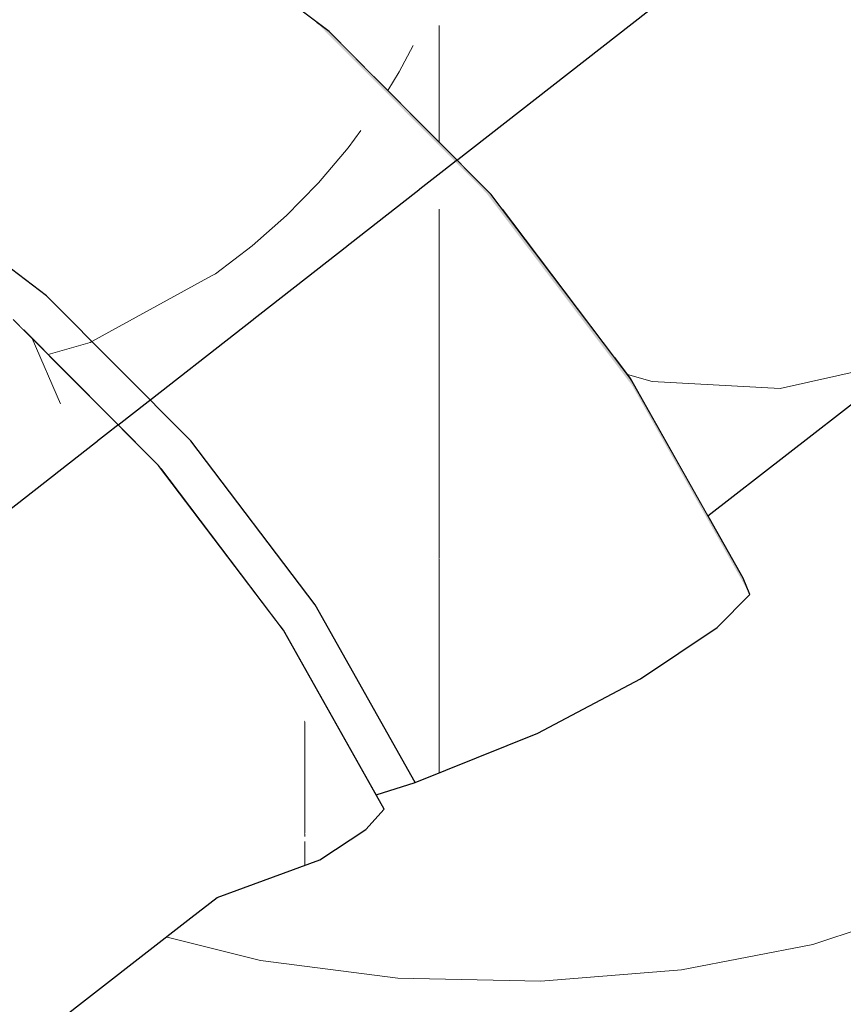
# Model space of a CAD drawing. Header units: millimetres. Extents: x -36478 to 31050, y -14815 to 11827.
# Tile 141 of 256: x -17168 to -17086, y 8616 to 8714. Entities that reach past the tile are written whole.
import ezdxf

# ---------------------------------------------------------------- set-up
doc = ezdxf.new("R2010")
doc.units = ezdxf.units.MM
doc.header["$MEASUREMENT"] = 0
doc.linetypes.add('Wipeout_Contour', pattern=[1000, 0, -1000])
for name, color, linetype in [('Nové_Konstrukce - krov', 7, 'Continuous'), ('Nové_Konstrukce - střechy a skořepiny', 7, 'Continuous'), ('Nové_Výplně - Povrchové', 7, 'Continuous')]:
    doc.layers.add(name, color=color, linetype=linetype)

# ---------------------------------------------------------------- blocks, each defined once
blk = doc.blocks.new('*X13')
at = {"layer": 'Nové_Výplně - Povrchové', "color": 21, "linetype": 'Continuous', "lineweight": 20, "true_color": 0xffaaaa}
for p, q in [((-17089.179, 8685.467), (-17077.702, 8689.261)), ((-17102.238, 8682.94), (-17089.179, 8685.467)), ((-17145.155, 8684.157), (-17144.052, 8683.882)), ((-17144.052, 8683.882), (-17130.393, 8682.127)), ((-17130.393, 8682.127), (-17116.214, 8681.807)), ((-17116.214, 8681.807), (-17102.238, 8682.94)), ((-17169.655, 8629.56), (-17166.714, 8627.981)), ((-17166.714, 8627.981), (-17163.529, 8626.503)), ((-17163.529, 8626.503), (-17160.117, 8625.133)), ((-17089.179, 8622.363), (-17077.702, 8626.156)), ((-17160.117, 8625.133), (-17156.496, 8623.88)), ((-17156.496, 8623.88), (-17144.052, 8620.777)), ((-17102.238, 8619.835), (-17089.179, 8622.363)), ((-17144.052, 8620.777), (-17130.393, 8619.022)), ((-17116.214, 8618.702), (-17102.238, 8619.835)), ((-17130.393, 8619.022), (-17116.214, 8618.702))]:
    blk.add_line(p, q, dxfattribs=at)
blk = doc.blocks.new('výplň_6_1', base_point=(0, 0))
at = {"layer": 'Nové_Výplně - Povrchové', "color": 21, "linetype": 'Continuous', "lineweight": 20, "true_color": 0xffaaaa}
blk.add_blockref('*X13', (0, 0), dxfattribs=at)
blk = doc.blocks.new('*X3597')
at = {"layer": 'Nové_Výplně - Povrchové', "color": 21, "linetype": 'Continuous', "lineweight": 20, "true_color": 0xffaaaa}
for p, q in [((-17078.28, 8727.926), (-17078.28, 8704.521)), ((-17091.981, 8717.269), (-17078.28, 8717.269)), ((-17073.483, 8708.252), (-17078.28, 8717.269))]:
    blk.add_line(p, q, dxfattribs=at)
blk = doc.blocks.new('výplň_1798_1', base_point=(0, 0))
at = {"color": 254, "linetype": 'Wipeout_Contour', "lineweight": 0, "ltscale": 76637.492133}
blk.add_wipeout([(-16992.792, 8794.417), (-17120.043, 8695.443), (-17108.89, 8680.714), (-16981.638, 8779.687)], dxfattribs=at).dxf.layer = 'Nové_Výplně - Povrchové'
at = {"layer": 'Nové_Výplně - Povrchové', "color": 21, "linetype": 'Continuous', "lineweight": 20, "true_color": 0xffaaaa}
blk.add_blockref('*X3597', (0, 0), dxfattribs=at)
blk = doc.blocks.new('*X3599')
at = {"layer": 'Nové_Výplně - Povrchové', "color": 21, "linetype": 'Continuous', "lineweight": 20, "true_color": 0xffaaaa}
for p, q in [((-17030.89, 8741.38), (-17023.348, 8724.265)), ((-17062.582, 8704.736), (-17062.28, 8716.966)), ((-17062.175, 8717.047), (-17054.633, 8699.932)), ((-17041.269, 8717.269), (-17061.89, 8717.269)), ((-17032.343, 8717.269), (-17041.269, 8717.269)), ((-17066.001, 8694.019), (-17062.582, 8704.736)), ((-17071.455, 8686.849), (-17066.001, 8694.019)), ((-17081.323, 8680.097), (-17075.44, 8683.749)), ((-17092.445, 8677.601), (-17081.323, 8680.097)), ((-17107.587, 8678.994), (-17105.155, 8678.305)), ((-17105.155, 8678.305), (-17092.445, 8677.601))]:
    blk.add_line(p, q, dxfattribs=at)
blk = doc.blocks.new('výplň_1799_1', base_point=(0, 0))
at = {"color": 254, "linetype": 'Wipeout_Contour', "lineweight": 0, "ltscale": 95755.592893}
blk.add_wipeout([(-17108.89, 8680.714), (-17107.285, 8678.595), (-17099.605, 8664.954), (-16972.64, 8763.705), (-16981.638, 8779.687)], dxfattribs=at).dxf.layer = 'Nové_Výplně - Povrchové'
at = {"layer": 'Nové_Výplně - Povrchové', "color": 21, "linetype": 'Continuous', "lineweight": 20, "true_color": 0xffaaaa}
blk.add_blockref('*X3599', (0, 0), dxfattribs=at)
blk = doc.blocks.new('výplň_1802_1', base_point=(0, 0))
at = {"color": 254, "linetype": 'Wipeout_Contour', "lineweight": 0, "ltscale": 96000.173416}
blk.add_wipeout([(-17146.511, 8720.102), (-17137.233, 8713.055), (-17132.821, 8708.623), (-17005.762, 8807.446), (-17020.155, 8818.378)], dxfattribs=at).dxf.layer = 'Nové_Výplně - Povrchové'
blk = doc.blocks.new('*X3607')
at = {"layer": 'Nové_Výplně - Povrchové', "color": 21, "linetype": 'Continuous', "lineweight": 20, "true_color": 0xffaaaa}
for p, q in [((-17078.28, 8751.043), (-17078.28, 8727.926)), ((-17121.703, 8717.269), (-17102.298, 8717.269)), ((-17102.298, 8717.269), (-17091.981, 8717.269)), ((-17126.315, 8713.682), (-17126.315, 8702.088)), ((-17128.881, 8711.686), (-17130.261, 8709.066)), ((-17130.261, 8709.066), (-17131.416, 8707.211))]:
    blk.add_line(p, q, dxfattribs=at)
blk = doc.blocks.new('výplň_1803_1', base_point=(0, 0))
at = {"color": 254, "linetype": 'Wipeout_Contour', "lineweight": 0, "ltscale": 95908.411931}
blk.add_wipeout([(-17132.821, 8708.623), (-17121.131, 8696.88), (-17120.043, 8695.443), (-16992.792, 8794.417), (-17005.762, 8807.446)], dxfattribs=at).dxf.layer = 'Nové_Výplně - Povrchové'
at = {"layer": 'Nové_Výplně - Povrchové', "color": 21, "linetype": 'Continuous', "lineweight": 20, "true_color": 0xffaaaa}
blk.add_blockref('*X3607', (0, 0), dxfattribs=at)
blk = doc.blocks.new('výplň_1834_1', base_point=(0, 0))
at = {"color": 254, "linetype": 'Wipeout_Contour', "lineweight": 0, "ltscale": 95975.533325}
blk.add_wipeout([(-17138.629, 8656.114), (-17142.144, 8654.071), (-17141.768, 8653.575), (-17132.562, 8637.223), (-17128.683, 8638.448)], dxfattribs=at).dxf.layer = 'Nové_Výplně - Povrchové'
blk = doc.blocks.new('*X3671')
at = {"layer": 'Nové_Výplně - Povrchové', "linetype": 'Continuous', "lineweight": 20, "true_color": 0xffaaaa}
blk.add_hatch(color=21, dxfattribs=at).paths.add_polyline_path([(-17095.451, 8657.139), (-17096.116, 8658.755), (-17107.285, 8678.595), (-17107.141, 8677.902)])
blk = doc.blocks.new('výplň_1835_1', base_point=(0, 0))
at = {"color": 254, "linetype": 'Wipeout_Contour', "lineweight": 0, "ltscale": 76691.279004}
blk.add_wipeout([(-17095.451, 8657.139), (-17096.116, 8658.755), (-17107.285, 8678.595), (-17107.141, 8677.902)], dxfattribs=at).dxf.layer = 'Nové_Výplně - Povrchové'
at = {"layer": 'Nové_Výplně - Povrchové', "color": 21, "linetype": 'Continuous', "lineweight": 20, "true_color": 0xffaaaa}
blk.add_blockref('*X3671', (0, 0), dxfattribs=at)
blk = doc.blocks.new('výplň_1836_1', base_point=(0, 0))
at = {"color": 254, "linetype": 'Wipeout_Contour', "lineweight": 0, "ltscale": 76704.401376}
blk.add_wipeout([(-17106.293, 8648.753), (-17098.696, 8653.857), (-17110.57, 8674.949), (-17117.972, 8669.496)], dxfattribs=at).dxf.layer = 'Nové_Výplně - Povrchové'
blk = doc.blocks.new('výplň_1837_1', base_point=(0, 0))
at = {"color": 254, "linetype": 'Wipeout_Contour', "lineweight": 0, "ltscale": 76692.685541}
blk.add_wipeout([(-17098.696, 8653.857), (-17095.451, 8657.139), (-17107.141, 8677.902), (-17110.57, 8674.949)], dxfattribs=at).dxf.layer = 'Nové_Výplně - Povrchové'
blk = doc.blocks.new('*X3677')
at = {"layer": 'Nové_Výplně - Povrchové', "color": 21, "linetype": 'Continuous', "lineweight": 20, "true_color": 0xffaaaa}
blk.add_line((-17126.315, 8660.783), (-17126.315, 8639.401), dxfattribs=at)
blk = doc.blocks.new('výplň_1838_1', base_point=(0, 0))
at = {"color": 254, "linetype": 'Wipeout_Contour', "lineweight": 0, "ltscale": 76752.979375}
blk.add_wipeout([(-17138.629, 8656.114), (-17128.683, 8638.448), (-17116.501, 8643.35), (-17127.561, 8662.995)], dxfattribs=at).dxf.layer = 'Nové_Výplně - Povrchové'
at = {"layer": 'Nové_Výplně - Povrchové', "color": 21, "linetype": 'Continuous', "lineweight": 20, "true_color": 0xffaaaa}
blk.add_blockref('*X3677', (0, 0), dxfattribs=at)
blk = doc.blocks.new('*X3679')
at = {"layer": 'Nové_Výplně - Povrchové', "color": 21, "linetype": 'Continuous', "lineweight": 20, "true_color": 0xffaaaa}
blk.add_line((-17126.315, 8663.84), (-17126.315, 8660.783), dxfattribs=at)
blk = doc.blocks.new('výplň_1839_1', base_point=(0, 0))
at = {"color": 254, "linetype": 'Wipeout_Contour', "lineweight": 0, "ltscale": 76725.279328}
blk.add_wipeout([(-17116.501, 8643.35), (-17106.293, 8648.753), (-17117.972, 8669.496), (-17127.561, 8662.995)], dxfattribs=at).dxf.layer = 'Nové_Výplně - Povrchové'
at = {"layer": 'Nové_Výplně - Povrchové', "color": 21, "linetype": 'Continuous', "lineweight": 20, "true_color": 0xffaaaa}
blk.add_blockref('*X3679', (0, 0), dxfattribs=at)
blk = doc.blocks.new('*X3681')
at = {"layer": 'Nové_Výplně - Povrchové', "color": 21, "linetype": 'Continuous', "lineweight": 20, "true_color": 0xffaaaa}
blk.add_line((-17126.315, 8693.56), (-17126.315, 8680.515), dxfattribs=at)
blk = doc.blocks.new('výplň_1840_1', base_point=(0, 0))
at = {"color": 254, "linetype": 'Wipeout_Contour', "lineweight": 0, "ltscale": 76787.786863}
blk.add_wipeout([(-17132.448, 8688.613), (-17117.972, 8669.496), (-17110.57, 8674.949), (-17125.289, 8694.387)], dxfattribs=at).dxf.layer = 'Nové_Výplně - Povrchové'
at = {"layer": 'Nové_Výplně - Povrchové', "color": 21, "linetype": 'Continuous', "lineweight": 20, "true_color": 0xffaaaa}
blk.add_blockref('*X3681', (0, 0), dxfattribs=at)
blk = doc.blocks.new('*X3683')
at = {"layer": 'Nové_Výplně - Povrchové', "linetype": 'Continuous', "lineweight": 20, "true_color": 0xffaaaa}
blk.add_hatch(color=21, dxfattribs=at).paths.add_polyline_path([(-17137.233, 8713.055), (-17138.481, 8713.965), (-17121.631, 8697.038), (-17121.131, 8696.88)])
blk = doc.blocks.new('výplň_1841_1', base_point=(0, 0))
at = {"color": 254, "linetype": 'Wipeout_Contour', "lineweight": 0, "ltscale": 76858.847125}
blk.add_wipeout([(-17137.233, 8713.055), (-17138.481, 8713.965), (-17121.631, 8697.038), (-17121.131, 8696.88)], dxfattribs=at).dxf.layer = 'Nové_Výplně - Povrchové'
at = {"layer": 'Nové_Výplně - Povrchové', "color": 21, "linetype": 'Continuous', "lineweight": 20, "true_color": 0xffaaaa}
blk.add_blockref('*X3683', (0, 0), dxfattribs=at)
blk = doc.blocks.new('*X3685')
at = {"layer": 'Nové_Výplně - Povrchové', "linetype": 'Continuous', "lineweight": 20, "true_color": 0xffaaaa}
blk.add_hatch(color=21, dxfattribs=at).paths.add_polyline_path([(-17107.141, 8677.902), (-17107.285, 8678.595), (-17121.131, 8696.88), (-17121.631, 8697.038)])
blk = doc.blocks.new('výplň_1842_1', base_point=(0, 0))
at = {"color": 254, "linetype": 'Wipeout_Contour', "lineweight": 0, "ltscale": 76772.285548}
blk.add_wipeout([(-17107.141, 8677.902), (-17107.285, 8678.595), (-17121.131, 8696.88), (-17121.631, 8697.038)], dxfattribs=at).dxf.layer = 'Nové_Výplně - Povrchové'
at = {"layer": 'Nové_Výplně - Povrchové', "color": 21, "linetype": 'Continuous', "lineweight": 20, "true_color": 0xffaaaa}
blk.add_blockref('*X3685', (0, 0), dxfattribs=at)
blk = doc.blocks.new('*X3687')
at = {"layer": 'Nové_Výplně - Povrchové', "linetype": 'Continuous', "lineweight": 20, "true_color": 0xffaaaa}
blk.add_hatch(color=21, dxfattribs=at).paths.add_polyline_path([(-17137.233, 8713.055), (-17155.1, 8726.626), (-17157.18, 8728.168), (-17138.481, 8713.965)])
blk = doc.blocks.new('výplň_1843_1', base_point=(0, 0))
at = {"color": 254, "linetype": 'Wipeout_Contour', "lineweight": 0, "ltscale": 76948.402991}
blk.add_wipeout([(-17137.233, 8713.055), (-17155.1, 8726.626), (-17157.18, 8728.168), (-17138.481, 8713.965)], dxfattribs=at).dxf.layer = 'Nové_Výplně - Povrchové'
at = {"layer": 'Nové_Výplně - Povrchové', "color": 21, "linetype": 'Continuous', "lineweight": 20, "true_color": 0xffaaaa}
blk.add_blockref('*X3687', (0, 0), dxfattribs=at)
blk = doc.blocks.new('výplň_1844_1', base_point=(0, 0))
at = {"color": 254, "linetype": 'Wipeout_Contour', "lineweight": 0, "ltscale": 76776.127334}
blk.add_wipeout([(-17110.57, 8674.949), (-17107.141, 8677.902), (-17121.631, 8697.038), (-17125.289, 8694.387)], dxfattribs=at).dxf.layer = 'Nové_Výplně - Povrchové'
blk = doc.blocks.new('*X3691')
at = {"layer": 'Nové_Výplně - Povrchové', "color": 21, "linetype": 'Continuous', "lineweight": 20, "true_color": 0xffaaaa}
for p, q in [((-17158.332, 8727.579), (-17148.196, 8721.344)), ((-17157.685, 8727.91), (-17156.589, 8727.495)), ((-17156.589, 8727.495), (-17156.068, 8727.324)), ((-17160.763, 8726.336), (-17160.763, 8725.524))]:
    blk.add_line(p, q, dxfattribs=at)
blk = doc.blocks.new('výplň_1845_1', base_point=(0, 0))
at = {"color": 254, "linetype": 'Wipeout_Contour', "lineweight": 0, "ltscale": 76957.683833}
blk.add_wipeout([(-17138.481, 8713.965), (-17157.18, 8728.168), (-17161.401, 8726.009), (-17142.406, 8711.581)], dxfattribs=at).dxf.layer = 'Nové_Výplně - Povrchové'
at = {"layer": 'Nové_Výplně - Povrchové', "color": 21, "linetype": 'Continuous', "lineweight": 20, "true_color": 0xffaaaa}
blk.add_blockref('*X3691', (0, 0), dxfattribs=at)
blk = doc.blocks.new('výplň_1846_1', base_point=(0, 0))
at = {"color": 254, "linetype": 'Wipeout_Contour', "lineweight": 0, "ltscale": 76865.369591}
blk.add_wipeout([(-17121.631, 8697.038), (-17138.481, 8713.965), (-17142.406, 8711.581), (-17125.289, 8694.387)], dxfattribs=at).dxf.layer = 'Nové_Výplně - Povrchové'
blk = doc.blocks.new('výplň_1875_1', base_point=(0, 0))
at = {"color": 254, "linetype": 'Wipeout_Contour', "lineweight": 0, "ltscale": 76842.432039}
blk.add_wipeout([(-17150.958, 8672.395), (-17153.92, 8669.623), (-17142.144, 8654.071), (-17138.629, 8656.114)], dxfattribs=at).dxf.layer = 'Nové_Výplně - Povrchové'
blk = doc.blocks.new('*X3753')
at = {"layer": 'Nové_Výplně - Povrchové', "color": 21, "linetype": 'Continuous', "lineweight": 20, "true_color": 0xffaaaa}
blk.add_line((-17126.315, 8680.515), (-17126.315, 8663.84), dxfattribs=at)
blk = doc.blocks.new('výplň_1876_1', base_point=(0, 0))
at = {"color": 254, "linetype": 'Wipeout_Contour', "lineweight": 0, "ltscale": 76805.758758}
blk.add_wipeout([(-17127.561, 8662.995), (-17117.972, 8669.496), (-17132.448, 8688.613), (-17141.271, 8681.101)], dxfattribs=at).dxf.layer = 'Nové_Výplně - Povrchové'
at = {"layer": 'Nové_Výplně - Povrchové', "color": 21, "linetype": 'Continuous', "lineweight": 20, "true_color": 0xffaaaa}
blk.add_blockref('*X3753', (0, 0), dxfattribs=at)
blk = doc.blocks.new('výplň_1877_1', base_point=(0, 0))
at = {"color": 254, "linetype": 'Wipeout_Contour', "lineweight": 0, "ltscale": 76827.301222}
blk.add_wipeout([(-17138.629, 8656.114), (-17127.561, 8662.995), (-17141.271, 8681.101), (-17150.958, 8672.395)], dxfattribs=at).dxf.layer = 'Nové_Výplně - Povrchové'
blk = doc.blocks.new('*X3757')
at = {"layer": 'Nové_Výplně - Povrchové', "color": 21, "linetype": 'Continuous', "lineweight": 20, "true_color": 0xffaaaa}
for p, q in [((-17160.952, 8682.172), (-17165.15, 8680.984)), ((-17160.783, 8682.265), (-17160.952, 8682.172))]:
    blk.add_line(p, q, dxfattribs=at)
blk = doc.blocks.new('výplň_1878_1', base_point=(0, 0))
at = {"color": 254, "linetype": 'Wipeout_Contour', "lineweight": 0, "ltscale": 96136.733614}
blk.add_wipeout([(-17165.294, 8686.797), (-17167.581, 8683.426), (-17154.175, 8669.959), (-17153.92, 8669.623), (-17150.958, 8672.395)], dxfattribs=at).dxf.layer = 'Nové_Výplně - Povrchové'
at = {"layer": 'Nové_Výplně - Povrchové', "color": 21, "linetype": 'Continuous', "lineweight": 20, "true_color": 0xffaaaa}
blk.add_blockref('*X3757', (0, 0), dxfattribs=at)
blk = doc.blocks.new('výplň_1879_1', base_point=(0, 0))
at = {"color": 254, "linetype": 'Wipeout_Contour', "lineweight": 0, "ltscale": 96232.339556}
blk.add_wipeout([(-17181.203, 8698.881), (-17182.71, 8695.168), (-17168.602, 8684.452), (-17167.581, 8683.426), (-17165.294, 8686.797)], dxfattribs=at).dxf.layer = 'Nové_Výplně - Povrchové'
blk = doc.blocks.new('*X3761')
at = {"layer": 'Nové_Výplně - Povrchové', "color": 21, "linetype": 'Continuous', "lineweight": 20, "true_color": 0xffaaaa}
blk.add_line((-17148.917, 8688.781), (-17160.783, 8682.265), dxfattribs=at)
blk = doc.blocks.new('výplň_1880_1', base_point=(0, 0))
at = {"color": 254, "linetype": 'Wipeout_Contour', "lineweight": 0, "ltscale": 76906.806841}
blk.add_wipeout([(-17150.958, 8672.395), (-17141.271, 8681.101), (-17157.214, 8697.116), (-17165.294, 8686.797)], dxfattribs=at).dxf.layer = 'Nové_Výplně - Povrchové'
at = {"layer": 'Nové_Výplně - Povrchové', "color": 21, "linetype": 'Continuous', "lineweight": 20, "true_color": 0xffaaaa}
blk.add_blockref('*X3761', (0, 0), dxfattribs=at)
blk = doc.blocks.new('*X3763')
at = {"layer": 'Nové_Výplně - Povrchové', "color": 21, "linetype": 'Continuous', "lineweight": 20, "true_color": 0xffaaaa}
for p, q in [((-17134.098, 8703.236), (-17135.35, 8701.518)), ((-17135.35, 8701.518), (-17138.29, 8698.04)), ((-17138.29, 8698.04), (-17140.045, 8696.245)), ((-17126.315, 8695.418), (-17126.315, 8693.56))]:
    blk.add_line(p, q, dxfattribs=at)
blk = doc.blocks.new('výplň_1881_1', base_point=(0, 0))
at = {"color": 254, "linetype": 'Wipeout_Contour', "lineweight": 0, "ltscale": 76876.974279}
blk.add_wipeout([(-17132.448, 8688.613), (-17125.289, 8694.387), (-17142.406, 8711.581), (-17149.282, 8705.524)], dxfattribs=at).dxf.layer = 'Nové_Výplně - Povrchové'
at = {"layer": 'Nové_Výplně - Povrchové', "color": 21, "linetype": 'Continuous', "lineweight": 20, "true_color": 0xffaaaa}
blk.add_blockref('*X3763', (0, 0), dxfattribs=at)
blk = doc.blocks.new('*X3765')
at = {"layer": 'Nové_Výplně - Povrchové', "color": 21, "linetype": 'Continuous', "lineweight": 20, "true_color": 0xffaaaa}
for p, q in [((-17140.045, 8696.245), (-17141.475, 8694.784)), ((-17141.475, 8694.784), (-17144.887, 8691.767)), ((-17144.887, 8691.767), (-17148.508, 8689.005)), ((-17148.508, 8689.005), (-17148.917, 8688.781))]:
    blk.add_line(p, q, dxfattribs=at)
blk = doc.blocks.new('výplň_1882_1', base_point=(0, 0))
at = {"color": 254, "linetype": 'Wipeout_Contour', "lineweight": 0, "ltscale": 76891.844726}
blk.add_wipeout([(-17141.271, 8681.101), (-17132.448, 8688.613), (-17149.282, 8705.524), (-17157.214, 8697.116)], dxfattribs=at).dxf.layer = 'Nové_Výplně - Povrchové'
at = {"layer": 'Nové_Výplně - Povrchové', "color": 21, "linetype": 'Continuous', "lineweight": 20, "true_color": 0xffaaaa}
blk.add_blockref('*X3765', (0, 0), dxfattribs=at)
blk = doc.blocks.new('výplň_1883_1', base_point=(0, 0))
at = {"color": 254, "linetype": 'Wipeout_Contour', "lineweight": 0, "ltscale": 76989.06663}
blk.add_wipeout([(-17174.906, 8710.555), (-17181.203, 8698.881), (-17165.294, 8686.797), (-17157.214, 8697.116)], dxfattribs=at).dxf.layer = 'Nové_Výplně - Povrchové'
blk = doc.blocks.new('výplň_1887_1', base_point=(0, 0))
at = {"color": 254, "linetype": 'Wipeout_Contour', "lineweight": 0, "ltscale": 76969.236706}
blk.add_wipeout([(-17149.282, 8705.524), (-17142.406, 8711.581), (-17161.401, 8726.009), (-17167.963, 8719.713)], dxfattribs=at).dxf.layer = 'Nové_Výplně - Povrchové'
blk = doc.blocks.new('výplň_1888_1', base_point=(0, 0))
at = {"color": 254, "linetype": 'Wipeout_Contour', "lineweight": 0, "ltscale": 76980.905564}
blk.add_wipeout([(-17157.214, 8697.116), (-17149.282, 8705.524), (-17167.963, 8719.713), (-17174.906, 8710.555)], dxfattribs=at).dxf.layer = 'Nové_Výplně - Povrchové'
blk = doc.blocks.new('výplň_1891_1', base_point=(0, 0))
at = {"color": 254, "linetype": 'Wipeout_Contour', "lineweight": 0, "ltscale": 77070.224181}
blk.add_wipeout([(-17174.906, 8710.555), (-17167.963, 8719.713), (-17187.922, 8730.75), (-17193.81, 8721.008)], dxfattribs=at).dxf.layer = 'Nové_Výplně - Povrchové'
blk = doc.blocks.new('výplň_1898_1', base_point=(0, 0))
at = {"color": 254, "linetype": 'Wipeout_Contour', "lineweight": 0, "ltscale": 76817.865795}
blk.add_wipeout([(-17150.981, 8624.995), (-17148.351, 8627.041), (-17157.349, 8643.023), (-17159.979, 8640.977)], dxfattribs=at).dxf.layer = 'Nové_Výplně - Povrchové'
blk = doc.blocks.new('*X3799')
at = {"layer": 'Nové_Výplně - Povrchové', "color": 21, "linetype": 'Continuous', "lineweight": 20, "true_color": 0xffaaaa}
for p, q in [((-17139.656, 8633.457), (-17139.656, 8633.095)), ((-17139.656, 8632.595), (-17139.656, 8630.22))]:
    blk.add_line(p, q, dxfattribs=at)
blk = doc.blocks.new('výplň_1899_1', base_point=(0, 0))
at = {"color": 254, "linetype": 'Wipeout_Contour', "lineweight": 0, "ltscale": 76801.782627}
blk.add_wipeout([(-17148.168, 8648.576), (-17157.349, 8643.023), (-17148.351, 8627.041), (-17138.145, 8630.773)], dxfattribs=at).dxf.layer = 'Nové_Výplně - Povrchové'
at = {"layer": 'Nové_Výplně - Povrchové', "color": 21, "linetype": 'Continuous', "lineweight": 20, "true_color": 0xffaaaa}
blk.add_blockref('*X3799', (0, 0), dxfattribs=at)
blk = doc.blocks.new('*X3801')
at = {"layer": 'Nové_Výplně - Povrchové', "color": 21, "linetype": 'Continuous', "lineweight": 20, "true_color": 0xffaaaa}
blk.add_line((-17139.656, 8644.58), (-17139.656, 8633.457), dxfattribs=at)
blk = doc.blocks.new('výplň_1900_1', base_point=(0, 0))
at = {"color": 254, "linetype": 'Wipeout_Contour', "lineweight": 0, "ltscale": 76783.486154}
blk.add_wipeout([(-17138.145, 8630.773), (-17133.575, 8633.777), (-17143.732, 8651.818), (-17148.168, 8648.576)], dxfattribs=at).dxf.layer = 'Nové_Výplně - Povrchové'
at = {"layer": 'Nové_Výplně - Povrchové', "color": 21, "linetype": 'Continuous', "lineweight": 20, "true_color": 0xffaaaa}
blk.add_blockref('*X3801', (0, 0), dxfattribs=at)
blk = doc.blocks.new('výplň_1901_1', base_point=(0, 0))
at = {"color": 254, "linetype": 'Wipeout_Contour', "lineweight": 0, "ltscale": 76776.613986}
blk.add_wipeout([(-17133.575, 8633.777), (-17131.76, 8635.797), (-17141.768, 8653.575), (-17143.732, 8651.818)], dxfattribs=at).dxf.layer = 'Nové_Výplně - Povrchové'
blk = doc.blocks.new('výplň_1902_1', base_point=(0, 0))
at = {"color": 254, "linetype": 'Wipeout_Contour', "lineweight": 0, "ltscale": 76847.944146}
blk.add_wipeout([(-17154.175, 8669.959), (-17156.322, 8668.445), (-17143.732, 8651.818), (-17141.768, 8653.575)], dxfattribs=at).dxf.layer = 'Nové_Výplně - Povrchové'
blk = doc.blocks.new('výplň_1916_1', base_point=(0, 0))
at = {"color": 254, "linetype": 'Wipeout_Contour', "lineweight": 0, "ltscale": 96239.530601}
blk.add_wipeout([(-17159.979, 8640.977), (-17287.231, 8542.004), (-17285.627, 8539.886), (-17277.947, 8526.244), (-17150.981, 8624.995)], dxfattribs=at).dxf.layer = 'Nové_Výplně - Povrchové'
blk = doc.blocks.new('výplň_1917_1', base_point=(0, 0))
at = {"color": 254, "linetype": 'Wipeout_Contour', "lineweight": 0, "ltscale": 76854.858306}
blk.add_wipeout([(-17148.168, 8648.576), (-17143.732, 8651.818), (-17156.322, 8668.445), (-17160.592, 8664.983)], dxfattribs=at).dxf.layer = 'Nové_Výplně - Povrchové'
blk = doc.blocks.new('výplň_1918_1', base_point=(0, 0))
at = {"color": 254, "linetype": 'Wipeout_Contour', "lineweight": 0, "ltscale": 76881.488905}
blk.add_wipeout([(-17157.349, 8643.023), (-17168.503, 8657.753), (-17171.133, 8655.707), (-17159.979, 8640.977)], dxfattribs=at).dxf.layer = 'Nové_Výplně - Povrchové'
blk = doc.blocks.new('výplň_1919_1', base_point=(0, 0))
at = {"color": 254, "linetype": 'Wipeout_Contour', "lineweight": 0, "ltscale": 76869.037678}
blk.add_wipeout([(-17157.349, 8643.023), (-17148.168, 8648.576), (-17160.592, 8664.983), (-17168.503, 8657.753)], dxfattribs=at).dxf.layer = 'Nové_Výplně - Povrchové'
blk = doc.blocks.new('výplň_1920_1', base_point=(0, 0))
at = {"color": 254, "linetype": 'Wipeout_Contour', "lineweight": 0, "ltscale": 77023.667589}
blk.add_wipeout([(-17171.133, 8655.707), (-17298.384, 8556.734), (-17287.231, 8542.004), (-17159.979, 8640.977)], dxfattribs=at).dxf.layer = 'Nové_Výplně - Povrchové'
blk = doc.blocks.new('*X3855')
at = {"layer": 'Nové_Výplně - Povrchové', "color": 21, "linetype": 'Continuous', "lineweight": 20, "true_color": 0xffaaaa}
blk.add_line((-17163.911, 8676.069), (-17166.737, 8682.578), dxfattribs=at)
blk = doc.blocks.new('výplň_1927_1', base_point=(0, 0))
at = {"color": 254, "linetype": 'Wipeout_Contour', "lineweight": 0, "ltscale": 76924.254688}
blk.add_wipeout([(-17156.322, 8668.445), (-17154.175, 8669.959), (-17168.602, 8684.452), (-17170.963, 8683.153)], dxfattribs=at).dxf.layer = 'Nové_Výplně - Povrchové'
at = {"layer": 'Nové_Výplně - Povrchové', "color": 21, "linetype": 'Continuous', "lineweight": 20, "true_color": 0xffaaaa}
blk.add_blockref('*X3855', (0, 0), dxfattribs=at)
blk = doc.blocks.new('výplň_1928_1', base_point=(0, 0))
at = {"color": 254, "linetype": 'Wipeout_Contour', "lineweight": 0, "ltscale": 76940.995609}
blk.add_wipeout([(-17168.503, 8657.753), (-17160.592, 8664.983), (-17175.04, 8679.496), (-17181.473, 8670.782)], dxfattribs=at).dxf.layer = 'Nové_Výplně - Povrchové'
blk = doc.blocks.new('výplň_1929_1', base_point=(0, 0))
at = {"color": 254, "linetype": 'Wipeout_Contour', "lineweight": 0, "ltscale": 76931.216649}
blk.add_wipeout([(-17160.592, 8664.983), (-17156.322, 8668.445), (-17170.963, 8683.153), (-17175.04, 8679.496)], dxfattribs=at).dxf.layer = 'Nové_Výplně - Povrchové'

msp = doc.modelspace()

# ---------------------------------------------------------------- block references
at = {"layer": 'Nové_Výplně - Povrchové', "color": 21, "linetype": 'Continuous', "lineweight": 20, "true_color": 0xffaaaa}
msp.add_blockref('výplň_6_1', (0, 0), dxfattribs=at)

# ---------------------------------------------------------------- next in the draw order: block references
for name in ['výplň_1798_1', 'výplň_1834_1', 'výplň_1898_1']:
    msp.add_blockref(name, (0, 0), dxfattribs=at)

# ---------------------------------------------------------------- next in the draw order: block references
msp.add_blockref('výplň_1799_1', (0, 0), dxfattribs=at)

# ---------------------------------------------------------------- next in the draw order: block references
for name in ['výplň_1802_1', 'výplň_1835_1']:
    msp.add_blockref(name, (0, 0), dxfattribs=at)

# ---------------------------------------------------------------- next in the draw order: block references
for name in ['výplň_1803_1', 'výplň_1836_1']:
    msp.add_blockref(name, (0, 0), dxfattribs=at)

# ---------------------------------------------------------------- next in the draw order: block references
for name in ['výplň_1841_1', 'výplň_1837_1', 'výplň_1838_1']:
    msp.add_blockref(name, (0, 0), dxfattribs=at)

# ---------------------------------------------------------------- next in the draw order: linework, layer by layer
at = {"layer": 'Nové_Konstrukce - krov', "color": 1, "linetype": 'Continuous', "lineweight": 25}
for p, q in [((-17099.605, 8664.954), (-16972.64, 8763.705)), ((-17095.451, 8657.139), (-17096.116, 8658.755)), ((-17098.696, 8653.857), (-17095.451, 8657.139))]:
    msp.add_line(p, q, dxfattribs=at)

# ---------------------------------------------------------------- next in the draw order: block references
at = {"layer": 'Nové_Výplně - Povrchové', "color": 21, "linetype": 'Continuous', "lineweight": 20, "true_color": 0xffaaaa}
for name in ['výplň_1843_1', 'výplň_1875_1', 'výplň_1839_1', 'výplň_1899_1']:
    msp.add_blockref(name, (0, 0), dxfattribs=at)

# ---------------------------------------------------------------- next in the draw order: linework, layer by layer
at = {"layer": 'Nové_Konstrukce - krov', "color": 1, "linetype": 'Continuous', "lineweight": 25}
for p, q in [((-17106.293, 8648.753), (-17098.696, 8653.857)), ((-17116.501, 8643.35), (-17106.293, 8648.753)), ((-17128.683, 8638.448), (-17116.501, 8643.35))]:
    msp.add_line(p, q, dxfattribs=at)

# ---------------------------------------------------------------- next in the draw order: block references
at = {"layer": 'Nové_Výplně - Povrchové', "color": 21, "linetype": 'Continuous', "lineweight": 20, "true_color": 0xffaaaa}
for name in ['výplň_1845_1', 'výplň_1840_1', 'výplň_1900_1', 'výplň_1916_1']:
    msp.add_blockref(name, (0, 0), dxfattribs=at)

# ---------------------------------------------------------------- next in the draw order: linework, layer by layer
at = {"layer": 'Nové_Konstrukce - krov', "color": 1, "linetype": 'Continuous', "lineweight": 25}
for p, q in [((-17148.351, 8627.041), (-17138.145, 8630.773)), ((-17150.981, 8624.995), (-17148.351, 8627.041))]:
    msp.add_line(p, q, dxfattribs=at)

# ---------------------------------------------------------------- next in the draw order: block references
at = {"layer": 'Nové_Výplně - Povrchové', "color": 21, "linetype": 'Continuous', "lineweight": 20, "true_color": 0xffaaaa}
for name in ['výplň_1842_1', 'výplň_1901_1']:
    msp.add_blockref(name, (0, 0), dxfattribs=at)

# ---------------------------------------------------------------- next in the draw order: linework, layer by layer
at = {"layer": 'Nové_Konstrukce - krov', "color": 1, "linetype": 'Continuous', "lineweight": 25}
for p, q in [((-17132.562, 8637.223), (-17128.683, 8638.448)), ((-17133.575, 8633.777), (-17131.76, 8635.797)), ((-17138.145, 8630.773), (-17133.575, 8633.777))]:
    msp.add_line(p, q, dxfattribs=at)

# ---------------------------------------------------------------- next in the draw order: block references
at = {"layer": 'Nové_Výplně - Povrchové', "color": 21, "linetype": 'Continuous', "lineweight": 20, "true_color": 0xffaaaa}
msp.add_blockref('výplň_1844_1', (0, 0), dxfattribs=at)

# ---------------------------------------------------------------- next in the draw order: linework, layer by layer
at = {"layer": 'Nové_Konstrukce - krov', "color": 1, "linetype": 'Continuous', "lineweight": 25}
msp.add_line((-17096.116, 8658.755), (-17107.285, 8678.595), dxfattribs=at)

# ---------------------------------------------------------------- next in the draw order: block references
at = {"layer": 'Nové_Výplně - Povrchové', "color": 21, "linetype": 'Continuous', "lineweight": 20, "true_color": 0xffaaaa}
for name in ['výplň_1846_1', 'výplň_1876_1']:
    msp.add_blockref(name, (0, 0), dxfattribs=at)

# ---------------------------------------------------------------- next in the draw order: linework, layer by layer
at = {"layer": 'Nové_Konstrukce - krov', "color": 1, "linetype": 'Continuous', "lineweight": 25}
msp.add_line((-17107.285, 8678.595), (-17121.131, 8696.88), dxfattribs=at)

# ---------------------------------------------------------------- next in the draw order: block references
at = {"layer": 'Nové_Výplně - Povrchové', "color": 21, "linetype": 'Continuous', "lineweight": 20, "true_color": 0xffaaaa}
msp.add_blockref('výplň_1877_1', (0, 0), dxfattribs=at)

# ---------------------------------------------------------------- next in the draw order: linework, layer by layer
at = {"layer": 'Nové_Konstrukce - krov', "color": 1, "linetype": 'Continuous', "lineweight": 25}
msp.add_line((-17128.683, 8638.448), (-17138.629, 8656.114), dxfattribs=at)

# ---------------------------------------------------------------- next in the draw order: block references
at = {"layer": 'Nové_Výplně - Povrchové', "color": 21, "linetype": 'Continuous', "lineweight": 20, "true_color": 0xffaaaa}
msp.add_blockref('výplň_1878_1', (0, 0), dxfattribs=at)

# ---------------------------------------------------------------- next in the draw order: block references
for name in ['výplň_1879_1', 'výplň_1902_1']:
    msp.add_blockref(name, (0, 0), dxfattribs=at)

# ---------------------------------------------------------------- next in the draw order: linework, layer by layer
at = {"layer": 'Nové_Konstrukce - krov', "color": 1, "linetype": 'Continuous', "lineweight": 25}
msp.add_line((-17131.76, 8635.797), (-17141.768, 8653.575), dxfattribs=at)

# ---------------------------------------------------------------- next in the draw order: block references
at = {"layer": 'Nové_Výplně - Povrchové', "color": 21, "linetype": 'Continuous', "lineweight": 20, "true_color": 0xffaaaa}
for name in ['výplň_1880_1', 'výplň_1917_1']:
    msp.add_blockref(name, (0, 0), dxfattribs=at)

# ---------------------------------------------------------------- next in the draw order: block references
for name in ['výplň_1881_1', 'výplň_1918_1']:
    msp.add_blockref(name, (0, 0), dxfattribs=at)

# ---------------------------------------------------------------- next in the draw order: block references
for name in ['výplň_1882_1', 'výplň_1919_1']:
    msp.add_blockref(name, (0, 0), dxfattribs=at)

# ---------------------------------------------------------------- next in the draw order: linework, layer by layer
at = {"layer": 'Nové_Konstrukce - krov', "color": 1, "linetype": 'Continuous', "lineweight": 25}
for p, q in [((-17121.131, 8696.88), (-17137.233, 8713.055)), ((-17138.629, 8656.114), (-17150.958, 8672.395))]:
    msp.add_line(p, q, dxfattribs=at)

# ---------------------------------------------------------------- next in the draw order: block references
at = {"layer": 'Nové_Výplně - Povrchové', "color": 21, "linetype": 'Continuous', "lineweight": 20, "true_color": 0xffaaaa}
for name in ['výplň_1883_1', 'výplň_1927_1', 'výplň_1920_1']:
    msp.add_blockref(name, (0, 0), dxfattribs=at)

# ---------------------------------------------------------------- next in the draw order: linework, layer by layer
at = {"layer": 'Nové_Konstrukce - krov', "color": 1, "linetype": 'Continuous', "lineweight": 25}
for p, q in [((-17141.768, 8653.575), (-17154.175, 8669.959)), ((-17277.947, 8526.244), (-17150.981, 8624.995))]:
    msp.add_line(p, q, dxfattribs=at)

# ---------------------------------------------------------------- next in the draw order: block references
at = {"layer": 'Nové_Výplně - Povrchové', "color": 21, "linetype": 'Continuous', "lineweight": 20, "true_color": 0xffaaaa}
for name in ['výplň_1887_1', 'výplň_1928_1']:
    msp.add_blockref(name, (0, 0), dxfattribs=at)

# ---------------------------------------------------------------- next in the draw order: block references
for name in ['výplň_1888_1', 'výplň_1929_1']:
    msp.add_blockref(name, (0, 0), dxfattribs=at)

# ---------------------------------------------------------------- next in the draw order: linework, layer by layer
at = {"layer": 'Nové_Konstrukce - krov', "color": 1, "linetype": 'Continuous', "lineweight": 25}
for p, q in [((-17137.233, 8713.055), (-17155.1, 8726.626)), ((-17165.294, 8686.797), (-17181.203, 8698.881)), ((-17150.958, 8672.395), (-17165.294, 8686.797)), ((-17154.175, 8669.959), (-17168.602, 8684.452))]:
    msp.add_line(p, q, dxfattribs=at)

# ---------------------------------------------------------------- next in the draw order: block references
at = {"layer": 'Nové_Výplně - Povrchové', "color": 21, "linetype": 'Continuous', "lineweight": 20, "true_color": 0xffaaaa}
msp.add_blockref('výplň_1891_1', (0, 0), dxfattribs=at)

# ---------------------------------------------------------------- next in the draw order: linework, layer by layer
at = {"layer": 'Nové_Konstrukce - střechy a skořepiny', "color": 1, "linetype": 'Continuous', "lineweight": 25}
msp.add_line((-14406.177, 10825.99), (-19182.706, 7090.827), dxfattribs=at)

doc.saveas('drawing.dxf')
